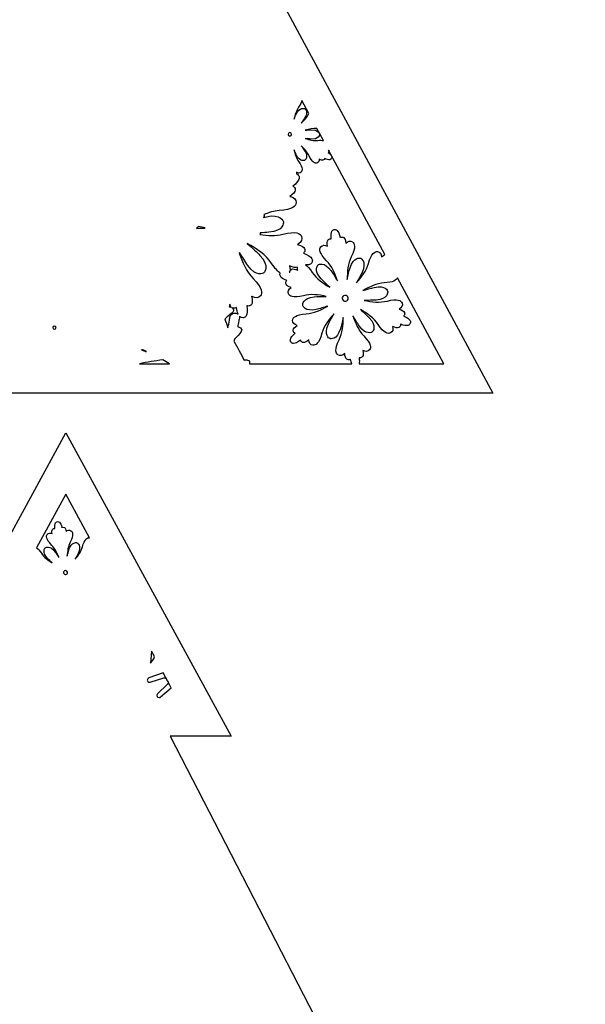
# Model space of a CAD drawing. Header units: millimetres. Extents: x -91 to 82, y -170 to 150.
# Tile 79 of 80: x 2 to 27, y 61 to 105. Entities that reach past the tile are written whole.
import ezdxf

# ---------------------------------------------------------------- set-up
doc = ezdxf.new("R2010")
doc.units = ezdxf.units.MM
doc.header["$MEASUREMENT"] = 0
doc.layers.add('Layer 1', color=7, linetype='Continuous')

msp = doc.modelspace()

# ---------------------------------------------------------------- linework, layer by layer
at = {"layer": 'Layer 1', "color": 254}
for points, knots in [([(13.2441, 106.547), (13.2441, 106.547), (16.6377, 106.547), (16.6377, 106.547), (16.6377, 106.547), (16.6377, 106.547), (8.5222, 122.4883), (8.5222, 122.4883), (8.5222, 122.4883), (8.5222, 122.4883), (11.2892, 122.4883), (11.2892, 122.4883), (11.2892, 122.4883), (11.2892, 122.4883), (4.2438, 136.1519), (4.2438, 136.1519), (4.2438, 136.1519), (4.2438, 136.1519), (7.0096, 136.152), (7.0096, 136.152), (7.0096, 136.152), (7.0096, 136.152), (-0.4794, 149.9177), (-0.4794, 149.9177), (-0.4794, 149.9177), (-0.4794, 149.9177), (-7.9684, 136.1508), (-7.9684, 136.1508), (-7.9684, 136.1508), (-7.9684, 136.1508), (-5.2013, 136.1508), (-5.2013, 136.1508), (-5.2013, 136.1508), (-5.2013, 136.1508), (-12.2467, 122.4872), (-12.2467, 122.4872), (-12.2467, 122.4872), (-12.2467, 122.4872), (-9.4809, 122.4872), (-9.4809, 122.4872), (-9.4809, 122.4872), (-9.4809, 122.4872), (-17.5965, 106.547), (-17.5965, 106.547), (-17.5965, 106.547), (-17.5965, 106.547), (-14.5162, 106.547), (-14.5162, 106.547), (-14.5162, 106.547), (-14.5162, 106.547), (-24.0153, 88.3281), (-24.0153, 88.3281), (-24.0153, 88.3281), (-24.0153, 88.3281), (23.053, 88.3282), (23.053, 88.3282), (23.053, 88.3282), (23.053, 88.3294), (23.0542, 88.3305), (23.0542, 88.3317), (23.0542, 88.3317), (23.0542, 88.3317), (13.2441, 106.547), (13.2441, 106.547)], [0, 0, 0, 0, 0.0588235, 0.0588235, 0.0588235, 0.0588235, 0.1176471, 0.1176471, 0.1176471, 0.1176471, 0.1764706, 0.1764706, 0.1764706, 0.1764706, 0.2352941, 0.2352941, 0.2352941, 0.2352941, 0.2941176, 0.2941176, 0.2941176, 0.2941176, 0.3529412, 0.3529412, 0.3529412, 0.3529412, 0.4117647, 0.4117647, 0.4117647, 0.4117647, 0.4705882, 0.4705882, 0.4705882, 0.4705882, 0.5294118, 0.5294118, 0.5294118, 0.5294118, 0.5882353, 0.5882353, 0.5882353, 0.5882353, 0.6470588, 0.6470588, 0.6470588, 0.6470588, 0.7058824, 0.7058824, 0.7058824, 0.7058824, 0.7647059, 0.7647059, 0.7647059, 0.7647059, 0.8235294, 0.8235294, 0.8235294, 0.8235294, 0.8823529, 0.8823529, 0.8823529, 0.8823529, 1, 1, 1, 1]), ([(14.7133, 101.0119), (14.6347, 100.8476), (14.5033, 100.7009), (14.3601, 100.5754), (14.3601, 100.5754), (14.4141, 100.6446), (14.4645, 100.7115), (14.5044, 100.7714), (14.5044, 100.7714), (14.7168, 101.0847), (14.5408, 101.222), (14.529, 101.2302), (14.529, 101.2302), (14.529, 101.2302), (14.5173, 101.2361), (14.5173, 101.2361), (14.5173, 101.2361), (14.5079, 101.2396), (14.3014, 101.3241), (14.1359, 100.9826), (14.1359, 100.9826), (14.1042, 100.9181), (14.0714, 100.8394), (14.0385, 100.7585), (14.0385, 100.7585), (14.0772, 100.9509), (14.1394, 101.1446), (14.2485, 101.2983), (14.2485, 101.2983), (14.34, 101.4274), (14.3823, 101.5236), (14.3964, 101.5975), (14.3964, 101.5975), (14.3964, 101.5975), (14.7133, 101.0119), (14.7133, 101.0119)], [0, 0, 0, 0, 0.1, 0.1, 0.1, 0.1, 0.2, 0.2, 0.2, 0.2, 0.3, 0.3, 0.3, 0.3, 0.4, 0.4, 0.4, 0.4, 0.5, 0.5, 0.5, 0.5, 0.6, 0.6, 0.6, 0.6, 0.7, 0.7, 0.7, 0.7, 0.8, 0.8, 0.8, 0.8, 1, 1, 1, 1]), ([(13.7722, 100.0649), (13.7722, 100.1095), (13.8086, 100.1447), (13.852, 100.1447), (13.852, 100.1447), (13.8954, 100.1447), (13.9318, 100.1083), (13.9318, 100.0649), (13.9318, 100.0649), (13.9318, 100.0203), (13.8954, 99.9851), (13.852, 99.9851), (13.852, 99.9851), (13.8086, 99.9851), (13.7722, 100.0203), (13.7722, 100.0649)], [0, 0, 0, 0, 0.2, 0.2, 0.2, 0.2, 0.4, 0.4, 0.4, 0.4, 0.6, 0.6, 0.6, 0.6, 1, 1, 1, 1]), ([(15.3716, 99.7903), (15.3071, 99.7997), (15.2261, 99.8032), (15.1193, 99.7926), (15.1193, 99.7926), (14.9351, 99.775), (14.7344, 99.8184), (14.5514, 99.8794), (14.5514, 99.8794), (14.6371, 99.8677), (14.7204, 99.8583), (14.7908, 99.8524), (14.7908, 99.8524), (15.1698, 99.8266), (15.1992, 100.0472), (15.2003, 100.0601), (15.2003, 100.0601), (15.2003, 100.0601), (15.2003, 100.0683), (15.2003, 100.0683), (15.2003, 100.0683), (15.2003, 100.0683), (15.2003, 100.073), (15.2003, 100.073), (15.2003, 100.073), (15.1991, 100.0824), (15.1698, 100.3018), (14.7908, 100.2772), (14.7908, 100.2772), (14.7192, 100.2725), (14.6359, 100.2619), (14.5514, 100.2502), (14.5514, 100.2502), (14.7204, 100.3065), (14.9034, 100.3452), (15.0759, 100.3382), (15.0759, 100.3382), (15.0759, 100.3382), (15.3716, 99.7903), (15.3716, 99.7903)], [0, 0, 0, 0, 0.0909091, 0.0909091, 0.0909091, 0.0909091, 0.1818182, 0.1818182, 0.1818182, 0.1818182, 0.2727273, 0.2727273, 0.2727273, 0.2727273, 0.3636364, 0.3636364, 0.3636364, 0.3636364, 0.4545455, 0.4545455, 0.4545455, 0.4545455, 0.5454545, 0.5454545, 0.5454545, 0.5454545, 0.6363636, 0.6363636, 0.6363636, 0.6363636, 0.7272727, 0.7272727, 0.7272727, 0.7272727, 0.8181818, 0.8181818, 0.8181818, 0.8181818, 1, 1, 1, 1]), ([(15.4303, 98.9759), (15.4303, 98.9771), (15.4315, 98.9782), (15.4315, 98.9794), (15.4315, 98.9794), (15.5289, 98.9266), (15.6028, 98.9066), (15.6556, 98.9184), (15.6556, 98.9184), (15.6908, 98.9254), (15.7201, 98.9454), (15.7366, 98.9759), (15.7366, 98.9759), (15.7542, 99.0052), (15.7565, 99.0404), (15.746, 99.0745), (15.746, 99.0745), (15.746, 99.0745), (15.746, 99.0745), (15.746, 99.0745), (15.746, 99.0745), (15.7284, 99.1261), (15.6744, 99.1789), (15.5805, 99.2376), (15.5805, 99.2376), (15.5805, 99.2376), (15.584, 99.2411), (15.584, 99.2411), (15.584, 99.2411), (15.611, 99.2693), (15.6204, 99.3068), (15.6098, 99.3467), (15.6098, 99.3467), (15.6086, 99.3502), (15.6063, 99.3537), (15.6051, 99.3573), (15.6051, 99.3573), (15.6051, 99.3573), (18.1609, 94.613), (18.1609, 94.613), (18.1609, 94.613), (18.1175, 94.5931), (18.0694, 94.559), (18.0084, 94.5027), (18.0084, 94.5027), (18.0061, 94.64), (17.9321, 94.7409), (17.8265, 94.755), (17.8265, 94.755), (17.7103, 94.7703), (17.5437, 94.6869), (17.4111, 94.2117), (17.4111, 94.2117), (17.3196, 93.8855), (17.0966, 93.5827), (16.8654, 93.3281), (16.8654, 93.3281), (16.9604, 93.4924), (17.0543, 93.6661), (17.1212, 93.8069), (17.1212, 93.8069), (17.3477, 94.2904), (17.0778, 94.4406), (17.0625, 94.4488), (17.0625, 94.4488), (17.0625, 94.4488), (17.0472, 94.4547), (17.0472, 94.4547), (17.0472, 94.4547), (17.0343, 94.4582), (16.7351, 94.5298), (16.579, 94.0158), (16.579, 94.0158), (16.5344, 93.8668), (16.4886, 93.6743), (16.4487, 93.4877), (16.4487, 93.4877), (16.4464, 93.8315), (16.4827, 94.2059), (16.6341, 94.5098), (16.6341, 94.5098), (16.8535, 94.9522), (16.7855, 95.1247), (16.6893, 95.1916), (16.6893, 95.1916), (16.6013, 95.2526), (16.4793, 95.2256), (16.3854, 95.1259), (16.3854, 95.1259), (16.3725, 95.2702), (16.3443, 95.3465), (16.2904, 95.3852), (16.2904, 95.3852), (16.2482, 95.4157), (16.1977, 95.4216), (16.1508, 95.4028), (16.1508, 95.4028), (16.1414, 95.3993), (16.132, 95.3934), (16.1238, 95.3875), (16.1238, 95.3875), (16.0945, 95.5565), (16.0499, 95.6633), (15.9889, 95.7137), (15.9889, 95.7137), (15.9537, 95.743), (15.9079, 95.7548), (15.8645, 95.7489), (15.8645, 95.7489), (15.8211, 95.7419), (15.7812, 95.716), (15.7565, 95.6773), (15.7565, 95.6773), (15.7143, 95.6116), (15.706, 95.4954), (15.7295, 95.3264), (15.7295, 95.3264), (15.7189, 95.3299), (15.7096, 95.3311), (15.699, 95.3323), (15.699, 95.3323), (15.6497, 95.337), (15.604, 95.3147), (15.5723, 95.2725), (15.5723, 95.2725), (15.5336, 95.2197), (15.5289, 95.1387), (15.5617, 94.9967), (15.5617, 94.9967), (15.442, 95.0636), (15.3176, 95.0507), (15.2531, 94.965), (15.2531, 94.965), (15.1827, 94.8723), (15.1698, 94.6869), (15.516, 94.3337), (15.516, 94.3337), (15.7519, 94.092), (15.9021, 93.7481), (16.0077, 93.4196), (16.0077, 93.4196), (15.8939, 93.6156), (15.7988, 93.7681), (15.7202, 93.8808), (15.7202, 93.8808), (15.4128, 94.322), (15.1499, 94.1601), (15.1358, 94.1507), (15.1358, 94.1507), (15.1358, 94.1507), (15.1229, 94.1401), (15.1229, 94.1401), (15.1229, 94.1401), (15.1135, 94.1307), (14.9035, 93.9054), (15.2684, 93.5147), (15.2684, 93.5147), (15.3752, 93.4009), (15.5183, 93.2659), (15.6603, 93.138), (15.6603, 93.138), (15.3611, 93.3093), (15.0548, 93.5276), (14.867, 93.8092), (14.867, 93.8092), (14.7473, 93.9899), (14.644, 94.0967), (14.5584, 94.1554), (14.5584, 94.1554), (14.637, 94.1437), (14.6992, 94.146), (14.7462, 94.1636), (14.7462, 94.1636), (14.8002, 94.1835), (14.8389, 94.2211), (14.8577, 94.2716), (14.8577, 94.2716), (14.8776, 94.3221), (14.873, 94.376), (14.8471, 94.4265), (14.8471, 94.4265), (14.8471, 94.4265), (14.8471, 94.4265), (14.8471, 94.4265), (14.8471, 94.4265), (14.8013, 94.5133), (14.6734, 94.599), (14.4657, 94.6811), (14.4657, 94.6811), (14.481, 94.6928), (14.4939, 94.7069), (14.5044, 94.721), (14.5044, 94.721), (14.5373, 94.7691), (14.5431, 94.8301), (14.5185, 94.8876), (14.5185, 94.8876), (14.4856, 94.9639), (14.3906, 95.0202), (14.2017, 95.0754), (14.2017, 95.0754), (14.2099, 95.0801), (14.2181, 95.0836), (14.2252, 95.0883), (14.2252, 95.0883), (14.3695, 95.1751), (14.4341, 95.3148), (14.3836, 95.4345), (14.3836, 95.4345), (14.3273, 95.5683), (14.1348, 95.695), (13.534, 95.5401), (13.534, 95.5401), (13.209, 95.4568), (12.8417, 95.4732), (12.4978, 95.5272), (12.4978, 95.5272), (12.5025, 95.546), (12.5072, 95.5659), (12.5072, 95.587), (12.5072, 95.587), (12.5072, 95.594), (12.5084, 95.5987), (12.5084, 95.6058), (12.5084, 95.6058), (12.6492, 95.6093), (12.7853, 95.6152), (12.9015, 95.6246), (12.9015, 95.6246), (13.5704, 95.6821), (13.561, 96.0635), (13.5598, 96.0869), (13.5598, 96.0869), (13.5598, 96.0869), (13.5563, 96.1033), (13.5563, 96.1033), (13.5563, 96.1033), (13.5516, 96.1186), (13.4448, 96.4835), (12.7889, 96.3321), (12.7889, 96.3321), (12.749, 96.3227), (12.7044, 96.311), (12.661, 96.2992), (12.661, 96.2992), (12.661, 96.3027), (12.6622, 96.3051), (12.6633, 96.3086), (12.6633, 96.3086), (12.6739, 96.3156), (12.6844, 96.3227), (12.6938, 96.3297), (12.6938, 96.3297), (12.6856, 96.3649), (12.6809, 96.4013), (12.6774, 96.4377), (12.6774, 96.4377), (12.9015, 96.5281), (13.1362, 96.5938), (13.365, 96.6079), (13.365, 96.6079), (13.9834, 96.6466), (14.1277, 96.8262), (14.1406, 96.9705), (14.1406, 96.9705), (14.1512, 97.0996), (14.0479, 97.2134), (13.8824, 97.251), (13.8824, 97.251), (13.8742, 97.2533), (13.8648, 97.2545), (13.8554, 97.2557), (13.8554, 97.2557), (14.0185, 97.3672), (14.0913, 97.4505), (14.0983, 97.5326), (14.0983, 97.5326), (14.1042, 97.5948), (14.0807, 97.6511), (14.0338, 97.6863), (14.0338, 97.6863), (14.0197, 97.6969), (14.0033, 97.7062), (13.9845, 97.7121), (13.9845, 97.7121), (14.157, 97.8541), (14.252, 97.9761), (14.2685, 98.0723), (14.2685, 98.0723), (14.2779, 98.1286), (14.265, 98.1803), (14.2309, 98.2225), (14.2309, 98.2225), (14.2086, 98.2495), (14.1816, 98.2683), (14.1499, 98.2788), (14.1499, 98.2788), (14.1522, 98.2999), (14.1534, 98.3222), (14.1522, 98.3492), (14.1522, 98.3492), (14.2261, 98.3023), (14.3071, 98.3034), (14.3587, 98.3539), (14.3587, 98.3539), (14.4209, 98.4126), (14.4514, 98.5428), (14.2507, 98.8268), (14.2507, 98.8268), (14.1416, 98.9805), (14.0794, 99.1741), (14.0407, 99.3654), (14.0407, 99.3654), (14.0736, 99.2844), (14.1076, 99.207), (14.1381, 99.1413), (14.1381, 99.1413), (14.3059, 98.7963), (14.5113, 98.8855), (14.523, 98.8902), (14.523, 98.8902), (14.523, 98.8902), (14.5336, 98.8961), (14.5336, 98.8961), (14.5336, 98.8961), (14.5418, 98.902), (14.719, 99.0369), (14.5054, 99.3526), (14.5054, 99.3526), (14.4678, 99.4078), (14.4197, 99.4735), (14.3599, 99.5497), (14.3599, 99.5497), (14.5078, 99.4194), (14.6439, 99.2681), (14.7213, 99.0979), (14.7213, 99.0979), (14.8656, 98.7822), (14.9947, 98.7435), (15.0757, 98.7682), (15.0757, 98.7682), (15.1449, 98.7881), (15.186, 98.8586), (15.1837, 98.9454), (15.1837, 98.9454), (15.2576, 98.8985), (15.3081, 98.8856), (15.3515, 98.8973), (15.3515, 98.8973), (15.3904, 98.9114), (15.4197, 98.9396), (15.4303, 98.9759)], [0, 0, 0, 0, 0.011236, 0.011236, 0.011236, 0.011236, 0.0224719, 0.0224719, 0.0224719, 0.0224719, 0.0337079, 0.0337079, 0.0337079, 0.0337079, 0.0449438, 0.0449438, 0.0449438, 0.0449438, 0.0561798, 0.0561798, 0.0561798, 0.0561798, 0.0674157, 0.0674157, 0.0674157, 0.0674157, 0.0786517, 0.0786517, 0.0786517, 0.0786517, 0.0898876, 0.0898876, 0.0898876, 0.0898876, 0.1011236, 0.1011236, 0.1011236, 0.1011236, 0.1123596, 0.1123596, 0.1123596, 0.1123596, 0.1235955, 0.1235955, 0.1235955, 0.1235955, 0.1348315, 0.1348315, 0.1348315, 0.1348315, 0.1460674, 0.1460674, 0.1460674, 0.1460674, 0.1573034, 0.1573034, 0.1573034, 0.1573034, 0.1685393, 0.1685393, 0.1685393, 0.1685393, 0.1797753, 0.1797753, 0.1797753, 0.1797753, 0.1910112, 0.1910112, 0.1910112, 0.1910112, 0.2022472, 0.2022472, 0.2022472, 0.2022472, 0.2134831, 0.2134831, 0.2134831, 0.2134831, 0.2247191, 0.2247191, 0.2247191, 0.2247191, 0.2359551, 0.2359551, 0.2359551, 0.2359551, 0.247191, 0.247191, 0.247191, 0.247191, 0.258427, 0.258427, 0.258427, 0.258427, 0.2696629, 0.2696629, 0.2696629, 0.2696629, 0.2808989, 0.2808989, 0.2808989, 0.2808989, 0.2921348, 0.2921348, 0.2921348, 0.2921348, 0.3033708, 0.3033708, 0.3033708, 0.3033708, 0.3146067, 0.3146067, 0.3146067, 0.3146067, 0.3258427, 0.3258427, 0.3258427, 0.3258427, 0.3370787, 0.3370787, 0.3370787, 0.3370787, 0.3483146, 0.3483146, 0.3483146, 0.3483146, 0.3595506, 0.3595506, 0.3595506, 0.3595506, 0.3707865, 0.3707865, 0.3707865, 0.3707865, 0.3820225, 0.3820225, 0.3820225, 0.3820225, 0.3932584, 0.3932584, 0.3932584, 0.3932584, 0.4044944, 0.4044944, 0.4044944, 0.4044944, 0.4157303, 0.4157303, 0.4157303, 0.4157303, 0.4269663, 0.4269663, 0.4269663, 0.4269663, 0.4382022, 0.4382022, 0.4382022, 0.4382022, 0.4494382, 0.4494382, 0.4494382, 0.4494382, 0.4606742, 0.4606742, 0.4606742, 0.4606742, 0.4719101, 0.4719101, 0.4719101, 0.4719101, 0.4831461, 0.4831461, 0.4831461, 0.4831461, 0.494382, 0.494382, 0.494382, 0.494382, 0.505618, 0.505618, 0.505618, 0.505618, 0.5168539, 0.5168539, 0.5168539, 0.5168539, 0.5280899, 0.5280899, 0.5280899, 0.5280899, 0.5393258, 0.5393258, 0.5393258, 0.5393258, 0.5505618, 0.5505618, 0.5505618, 0.5505618, 0.5617978, 0.5617978, 0.5617978, 0.5617978, 0.5730337, 0.5730337, 0.5730337, 0.5730337, 0.5842697, 0.5842697, 0.5842697, 0.5842697, 0.5955056, 0.5955056, 0.5955056, 0.5955056, 0.6067416, 0.6067416, 0.6067416, 0.6067416, 0.6179775, 0.6179775, 0.6179775, 0.6179775, 0.6292135, 0.6292135, 0.6292135, 0.6292135, 0.6404494, 0.6404494, 0.6404494, 0.6404494, 0.6516854, 0.6516854, 0.6516854, 0.6516854, 0.6629213, 0.6629213, 0.6629213, 0.6629213, 0.6741573, 0.6741573, 0.6741573, 0.6741573, 0.6853933, 0.6853933, 0.6853933, 0.6853933, 0.6966292, 0.6966292, 0.6966292, 0.6966292, 0.7078652, 0.7078652, 0.7078652, 0.7078652, 0.7191011, 0.7191011, 0.7191011, 0.7191011, 0.7303371, 0.7303371, 0.7303371, 0.7303371, 0.741573, 0.741573, 0.741573, 0.741573, 0.752809, 0.752809, 0.752809, 0.752809, 0.7640449, 0.7640449, 0.7640449, 0.7640449, 0.7752809, 0.7752809, 0.7752809, 0.7752809, 0.7865169, 0.7865169, 0.7865169, 0.7865169, 0.7977528, 0.7977528, 0.7977528, 0.7977528, 0.8089888, 0.8089888, 0.8089888, 0.8089888, 0.8202247, 0.8202247, 0.8202247, 0.8202247, 0.8314607, 0.8314607, 0.8314607, 0.8314607, 0.8426966, 0.8426966, 0.8426966, 0.8426966, 0.8539326, 0.8539326, 0.8539326, 0.8539326, 0.8651685, 0.8651685, 0.8651685, 0.8651685, 0.8764045, 0.8764045, 0.8764045, 0.8764045, 0.8876404, 0.8876404, 0.8876404, 0.8876404, 0.8988764, 0.8988764, 0.8988764, 0.8988764, 0.9101124, 0.9101124, 0.9101124, 0.9101124, 0.9213483, 0.9213483, 0.9213483, 0.9213483, 0.9325843, 0.9325843, 0.9325843, 0.9325843, 0.9438202, 0.9438202, 0.9438202, 0.9438202, 0.9550562, 0.9550562, 0.9550562, 0.9550562, 0.9662921, 0.9662921, 0.9662921, 0.9662921, 0.9775281, 0.9775281, 0.9775281, 0.9775281, 1, 1, 1, 1]), ([(10.0101, 95.8358), (10.0019, 95.8276), (9.9948, 95.8182), (9.989, 95.81), (9.989, 95.81), (9.8634, 95.81), (9.7391, 95.8077), (9.6194, 95.803), (9.6194, 95.803), (9.6487, 95.8335), (9.6757, 95.8628), (9.7039, 95.8922), (9.7039, 95.8922), (9.8083, 95.8757), (9.9104, 95.8569), (10.0101, 95.8358)], [0, 0, 0, 0, 0.2, 0.2, 0.2, 0.2, 0.4, 0.4, 0.4, 0.4, 0.6, 0.6, 0.6, 0.6, 1, 1, 1, 1]), ([(12.0273, 89.6589), (12.0285, 89.6683), (12.0285, 89.6777), (12.0296, 89.6871), (12.0296, 89.6871), (12.0378, 89.7516), (12.0143, 89.8044), (11.9369, 89.8326), (11.9369, 89.8326), (11.8888, 89.8502), (11.836, 89.842), (11.7855, 89.8279), (11.7855, 89.8279), (11.6318, 90.1153), (11.4687, 90.3993), (11.3149, 90.6879), (11.3149, 90.6879), (11.3255, 90.7149), (11.329, 90.7384), (11.3419, 90.7677), (11.3419, 90.7677), (11.3442, 90.7724), (11.336, 90.7747), (11.3489, 90.7853), (11.3489, 90.7853), (11.4639, 90.8874), (11.5683, 90.9965), (11.6481, 91.1244), (11.6481, 91.1244), (11.6845, 91.1819), (11.6751, 91.2476), (11.6141, 91.2922), (11.6141, 91.2922), (11.5801, 91.3168), (11.5343, 91.3286), (11.4874, 91.3333), (11.4874, 91.3333), (11.5027, 91.4201), (11.5226, 91.5058), (11.5355, 91.5938), (11.5355, 91.5938), (11.5461, 91.6619), (11.566, 91.7264), (11.5719, 91.7956), (11.5719, 91.7956), (11.5731, 91.805), (11.5696, 91.812), (11.5696, 91.8214), (11.5696, 91.8214), (11.5778, 91.812), (11.5872, 91.8026), (11.5966, 91.7944), (11.5966, 91.7944), (11.633, 91.7651), (11.674, 91.7498), (11.7163, 91.7498), (11.7163, 91.7498), (11.7257, 91.7498), (11.7362, 91.751), (11.7456, 91.7521), (11.7456, 91.7521), (11.7996, 91.7603), (11.8442, 91.7908), (11.8747, 91.8389), (11.8747, 91.8389), (11.9275, 91.9222), (11.9381, 92.0759), (11.9052, 92.2965), (11.9052, 92.2965), (11.9228, 92.2895), (11.9416, 92.2848), (11.9592, 92.2836), (11.9592, 92.2836), (12.0179, 92.2789), (12.073, 92.3047), (12.1106, 92.3552), (12.1106, 92.3552), (12.1611, 92.4221), (12.1634, 92.53), (12.1153, 92.7225), (12.1153, 92.7225), (12.1223, 92.7178), (12.1294, 92.7131), (12.1376, 92.7096), (12.1376, 92.7096), (12.2855, 92.6275), (12.438, 92.6415), (12.5166, 92.7448), (12.5166, 92.7448), (12.6046, 92.8598), (12.6175, 93.0898), (12.1833, 93.5334), (12.1833, 93.5334), (11.8829, 93.8397), (11.694, 94.2727), (11.5602, 94.6857), (11.5602, 94.6857), (11.5649, 94.6939), (11.5696, 94.7021), (11.5743, 94.7115), (11.5743, 94.7115), (11.6952, 94.5026), (11.8254, 94.2879), (11.9392, 94.1236), (11.9392, 94.1236), (12.3264, 93.5674), (12.6503, 93.7716), (12.6667, 93.7833), (12.6667, 93.7833), (12.6667, 93.7833), (12.682, 93.7962), (12.682, 93.7962), (12.682, 93.7962), (12.6937, 93.8079), (12.9566, 94.0849), (12.4966, 94.5754), (12.4966, 94.5754), (12.364, 94.7162), (12.1716, 94.8993), (11.9228, 95.1222), (11.9228, 95.1222), (12.3323, 94.8969), (12.7665, 94.6035), (13.0235, 94.214), (13.0235, 94.214), (13.1784, 93.9817), (13.3086, 93.8467), (13.419, 93.774), (13.419, 93.774), (13.4167, 93.7693), (13.412, 93.7658), (13.4108, 93.7611), (13.4108, 93.7611), (13.3944, 93.7189), (13.3979, 93.6731), (13.4202, 93.632), (13.4202, 93.632), (13.4554, 93.5639), (13.5528, 93.4971), (13.71, 93.4337), (13.71, 93.4337), (13.7018, 93.4267), (13.6959, 93.4184), (13.6901, 93.4102), (13.6901, 93.4102), (13.6619, 93.3691), (13.6572, 93.3187), (13.6784, 93.2706), (13.6784, 93.2706), (13.7042, 93.2096), (13.7723, 93.165), (13.9119, 93.1227), (13.9119, 93.1227), (13.7946, 93.0511), (13.7429, 92.9373), (13.784, 92.8399), (13.784, 92.8399), (13.8298, 92.7319), (13.9847, 92.6287), (14.4623, 92.7519), (14.4623, 92.7519), (14.7909, 92.8364), (15.1628, 92.7941), (15.4996, 92.7214), (15.4996, 92.7214), (15.3095, 92.7214), (15.1124, 92.7167), (14.9575, 92.7038), (14.9575, 92.7038), (14.4236, 92.6569), (14.4306, 92.3494), (14.4318, 92.3306), (14.4318, 92.3306), (14.4318, 92.3306), (14.4353, 92.3153), (14.4353, 92.3153), (14.4353, 92.3153), (14.4388, 92.3024), (14.528, 92.0079), (15.049, 92.1287), (15.049, 92.1287), (15.2004, 92.1639), (15.3893, 92.2214), (15.5712, 92.2789), (15.5712, 92.2789), (15.2731, 92.1052), (14.9305, 91.9492), (14.5937, 91.928), (14.5937, 91.928), (14.1009, 91.8975), (13.9859, 91.7508), (13.9753, 91.6346), (13.9753, 91.6346), (13.9671, 91.5278), (14.0504, 91.4363), (14.1842, 91.4046), (14.1842, 91.4046), (14.1842, 91.4046), (14.1842, 91.4046), (14.1842, 91.4046), (14.1842, 91.4046), (14.0645, 91.3213), (14.0129, 91.2579), (14.007, 91.1922), (14.007, 91.1922), (14.0023, 91.1406), (14.0223, 91.0936), (14.061, 91.0631), (14.061, 91.0631), (14.0692, 91.0572), (14.0774, 91.0514), (14.088, 91.0467), (14.088, 91.0467), (13.9577, 90.9376), (13.8862, 90.8437), (13.8733, 90.7674), (13.8733, 90.7674), (13.8651, 90.7216), (13.8768, 90.677), (13.905, 90.6418), (13.905, 90.6418), (13.9332, 90.6066), (13.9742, 90.5866), (14.0212, 90.5843), (14.0212, 90.5843), (14.0998, 90.582), (14.2043, 90.6301), (14.3392, 90.7357), (14.3392, 90.7357), (14.3415, 90.7251), (14.3451, 90.7158), (14.3486, 90.7075), (14.3486, 90.7075), (14.3697, 90.6629), (14.412, 90.6336), (14.4648, 90.6265), (14.4648, 90.6265), (14.5293, 90.6195), (14.6033, 90.6582), (14.7089, 90.7568), (14.7089, 90.7568), (14.7112, 90.6195), (14.7852, 90.5174), (14.8908, 90.5045), (14.8908, 90.5045), (15.0058, 90.4904), (15.1736, 90.5714), (15.3062, 91.0478), (15.3062, 91.0478), (15.3966, 91.374), (15.6207, 91.6768), (15.8519, 91.9314), (15.8519, 91.9314), (15.758, 91.7671), (15.663, 91.5934), (15.5961, 91.4526), (15.5961, 91.4526), (15.3685, 90.9656), (15.6395, 90.8189), (15.6559, 90.8107), (15.6559, 90.8107), (15.6559, 90.8107), (15.6712, 90.8048), (15.6712, 90.8048), (15.6712, 90.8048), (15.6841, 90.8013), (15.9845, 90.7297), (16.1394, 91.2425), (16.1394, 91.2425), (16.1793, 91.3716), (16.2227, 91.5488), (16.2697, 91.7694), (16.2697, 91.7694), (16.2709, 91.4244), (16.2345, 91.0501), (16.0855, 90.7485), (16.0855, 90.7485), (15.8649, 90.3061), (15.9341, 90.1336), (16.0303, 90.0667), (16.0303, 90.0667), (16.1183, 90.0057), (16.2403, 90.0327), (16.3342, 90.1336), (16.3342, 90.1336), (16.3471, 89.9894), (16.3753, 89.9131), (16.4292, 89.8744), (16.4292, 89.8744), (16.4726, 89.8439), (16.5231, 89.838), (16.5677, 89.8568), (16.5677, 89.8568), (16.5771, 89.8603), (16.5865, 89.8662), (16.5947, 89.8721), (16.5947, 89.8721), (16.61, 89.7829), (16.6299, 89.7125), (16.6534, 89.6574), (16.6534, 89.6574), (16.6534, 89.6574), (12.0273, 89.6577), (12.0273, 89.6577), (12.0273, 89.6577), (12.0273, 89.6577), (12.0273, 89.6589), (12.0273, 89.6589)], [0, 0, 0, 0, 0.0128205, 0.0128205, 0.0128205, 0.0128205, 0.025641, 0.025641, 0.025641, 0.025641, 0.0384615, 0.0384615, 0.0384615, 0.0384615, 0.0512821, 0.0512821, 0.0512821, 0.0512821, 0.0641026, 0.0641026, 0.0641026, 0.0641026, 0.0769231, 0.0769231, 0.0769231, 0.0769231, 0.0897436, 0.0897436, 0.0897436, 0.0897436, 0.1025641, 0.1025641, 0.1025641, 0.1025641, 0.1153846, 0.1153846, 0.1153846, 0.1153846, 0.1282051, 0.1282051, 0.1282051, 0.1282051, 0.1410256, 0.1410256, 0.1410256, 0.1410256, 0.1538462, 0.1538462, 0.1538462, 0.1538462, 0.1666667, 0.1666667, 0.1666667, 0.1666667, 0.1794872, 0.1794872, 0.1794872, 0.1794872, 0.1923077, 0.1923077, 0.1923077, 0.1923077, 0.2051282, 0.2051282, 0.2051282, 0.2051282, 0.2179487, 0.2179487, 0.2179487, 0.2179487, 0.2307692, 0.2307692, 0.2307692, 0.2307692, 0.2435897, 0.2435897, 0.2435897, 0.2435897, 0.2564103, 0.2564103, 0.2564103, 0.2564103, 0.2692308, 0.2692308, 0.2692308, 0.2692308, 0.2820513, 0.2820513, 0.2820513, 0.2820513, 0.2948718, 0.2948718, 0.2948718, 0.2948718, 0.3076923, 0.3076923, 0.3076923, 0.3076923, 0.3205128, 0.3205128, 0.3205128, 0.3205128, 0.3333333, 0.3333333, 0.3333333, 0.3333333, 0.3461538, 0.3461538, 0.3461538, 0.3461538, 0.3589744, 0.3589744, 0.3589744, 0.3589744, 0.3717949, 0.3717949, 0.3717949, 0.3717949, 0.3846154, 0.3846154, 0.3846154, 0.3846154, 0.3974359, 0.3974359, 0.3974359, 0.3974359, 0.4102564, 0.4102564, 0.4102564, 0.4102564, 0.4230769, 0.4230769, 0.4230769, 0.4230769, 0.4358974, 0.4358974, 0.4358974, 0.4358974, 0.4487179, 0.4487179, 0.4487179, 0.4487179, 0.4615385, 0.4615385, 0.4615385, 0.4615385, 0.474359, 0.474359, 0.474359, 0.474359, 0.4871795, 0.4871795, 0.4871795, 0.4871795, 0.5, 0.5, 0.5, 0.5, 0.5128205, 0.5128205, 0.5128205, 0.5128205, 0.525641, 0.525641, 0.525641, 0.525641, 0.5384615, 0.5384615, 0.5384615, 0.5384615, 0.5512821, 0.5512821, 0.5512821, 0.5512821, 0.5641026, 0.5641026, 0.5641026, 0.5641026, 0.5769231, 0.5769231, 0.5769231, 0.5769231, 0.5897436, 0.5897436, 0.5897436, 0.5897436, 0.6025641, 0.6025641, 0.6025641, 0.6025641, 0.6153846, 0.6153846, 0.6153846, 0.6153846, 0.6282051, 0.6282051, 0.6282051, 0.6282051, 0.6410256, 0.6410256, 0.6410256, 0.6410256, 0.6538462, 0.6538462, 0.6538462, 0.6538462, 0.6666667, 0.6666667, 0.6666667, 0.6666667, 0.6794872, 0.6794872, 0.6794872, 0.6794872, 0.6923077, 0.6923077, 0.6923077, 0.6923077, 0.7051282, 0.7051282, 0.7051282, 0.7051282, 0.7179487, 0.7179487, 0.7179487, 0.7179487, 0.7307692, 0.7307692, 0.7307692, 0.7307692, 0.7435897, 0.7435897, 0.7435897, 0.7435897, 0.7564103, 0.7564103, 0.7564103, 0.7564103, 0.7692308, 0.7692308, 0.7692308, 0.7692308, 0.7820513, 0.7820513, 0.7820513, 0.7820513, 0.7948718, 0.7948718, 0.7948718, 0.7948718, 0.8076923, 0.8076923, 0.8076923, 0.8076923, 0.8205128, 0.8205128, 0.8205128, 0.8205128, 0.8333333, 0.8333333, 0.8333333, 0.8333333, 0.8461538, 0.8461538, 0.8461538, 0.8461538, 0.8589744, 0.8589744, 0.8589744, 0.8589744, 0.8717949, 0.8717949, 0.8717949, 0.8717949, 0.8846154, 0.8846154, 0.8846154, 0.8846154, 0.8974359, 0.8974359, 0.8974359, 0.8974359, 0.9102564, 0.9102564, 0.9102564, 0.9102564, 0.9230769, 0.9230769, 0.9230769, 0.9230769, 0.9358974, 0.9358974, 0.9358974, 0.9358974, 0.9487179, 0.9487179, 0.9487179, 0.9487179, 0.9615385, 0.9615385, 0.9615385, 0.9615385, 0.974359, 0.974359, 0.974359, 0.974359, 1, 1, 1, 1]), ([(13.8391, 94.0874), (13.8368, 94.0956), (13.8344, 94.1038), (13.8309, 94.112), (13.8309, 94.112), (14.0093, 94.0252), (14.116, 94.0052), (14.1923, 94.0404), (14.1923, 94.0404), (14.1946, 94.0416), (14.1958, 94.0427), (14.197, 94.0439), (14.197, 94.0439), (14.19, 94.0005), (14.1935, 93.9524), (14.2087, 93.9019), (14.2087, 93.9019), (14.0773, 93.9629), (13.9963, 93.977), (13.9365, 93.9488), (13.9365, 93.9488), (13.8884, 93.9265), (13.8579, 93.8866), (13.852, 93.8373), (13.852, 93.8373), (13.8508, 93.8279), (13.8508, 93.8174), (13.852, 93.8068), (13.852, 93.8068), (13.8414, 93.8103), (13.8321, 93.8127), (13.8215, 93.8162), (13.8215, 93.8162), (13.8625, 93.8867), (13.8707, 93.9829), (13.8391, 94.0874)], [0, 0, 0, 0, 0.1, 0.1, 0.1, 0.1, 0.2, 0.2, 0.2, 0.2, 0.3, 0.3, 0.3, 0.3, 0.4, 0.4, 0.4, 0.4, 0.5, 0.5, 0.5, 0.5, 0.6, 0.6, 0.6, 0.6, 0.7, 0.7, 0.7, 0.7, 0.8, 0.8, 0.8, 0.8, 1, 1, 1, 1]), ([(16.9874, 89.6589), (17.0027, 89.727), (17.0038, 89.8185), (16.9874, 89.9358), (16.9874, 89.9358), (16.998, 89.9323), (17.0073, 89.9311), (17.0179, 89.9299), (17.0179, 89.9299), (17.0672, 89.9252), (17.1129, 89.9475), (17.1446, 89.9897), (17.1446, 89.9897), (17.1833, 90.0424), (17.188, 90.1234), (17.1552, 90.2654), (17.1552, 90.2654), (17.2761, 90.1985), (17.3993, 90.2114), (17.4638, 90.2959), (17.4638, 90.2959), (17.5354, 90.3886), (17.5471, 90.574), (17.2009, 90.9272), (17.2009, 90.9272), (16.9639, 91.1689), (16.8137, 91.5139), (16.7092, 91.8413), (16.7092, 91.8413), (16.8042, 91.6782), (16.9063, 91.5092), (16.9967, 91.3801), (16.9967, 91.3801), (17.3053, 90.9365), (17.567, 91.1008), (17.5811, 91.1102), (17.5811, 91.1102), (17.5811, 91.1102), (17.594, 91.1208), (17.594, 91.1208), (17.594, 91.1208), (17.6034, 91.1302), (17.8158, 91.3531), (17.4485, 91.7462), (17.4485, 91.7462), (17.3558, 91.8459), (17.2232, 91.9715), (17.0566, 92.1229), (17.0566, 92.1229), (17.3558, 91.9516), (17.6621, 91.7333), (17.8499, 91.4505), (17.8499, 91.4505), (18.1233, 91.0386), (18.3075, 91.0116), (18.4132, 91.0621), (18.4132, 91.0621), (18.5094, 91.1079), (18.5481, 91.2264), (18.5082, 91.3578), (18.5082, 91.3578), (18.6396, 91.2956), (18.7206, 91.2827), (18.7816, 91.3109), (18.7816, 91.3109), (18.8285, 91.3332), (18.8602, 91.3731), (18.8661, 91.4224), (18.8661, 91.4224), (18.8673, 91.4318), (18.8673, 91.4423), (18.8661, 91.4529), (18.8661, 91.4529), (19.028, 91.3942), (19.1419, 91.379), (19.2158, 91.4071), (19.2158, 91.4071), (19.2604, 91.4235), (19.2932, 91.4552), (19.3085, 91.4975), (19.3085, 91.4975), (19.3249, 91.5397), (19.3214, 91.5843), (19.2991, 91.6266), (19.2991, 91.6266), (19.2991, 91.6266), (19.2991, 91.6266), (19.2991, 91.6266), (19.2991, 91.6266), (19.2639, 91.6947), (19.1653, 91.7615), (19.0081, 91.8261), (19.0081, 91.8261), (19.0163, 91.8331), (19.0234, 91.8414), (19.0292, 91.8496), (19.0292, 91.8496), (19.0574, 91.8907), (19.0609, 91.9411), (19.0409, 91.9892), (19.0409, 91.9892), (19.0151, 92.049), (18.9459, 92.0936), (18.8074, 92.1359), (18.8074, 92.1359), (18.9247, 92.2063), (18.9764, 92.3201), (18.9353, 92.4187), (18.9353, 92.4187), (18.8895, 92.5267), (18.7358, 92.6299), (18.257, 92.5067), (18.257, 92.5067), (17.9308, 92.4234), (17.5494, 92.468), (17.222, 92.5372), (17.222, 92.5372), (17.4121, 92.5372), (17.6081, 92.5419), (17.7618, 92.5548), (17.7618, 92.5548), (18.2957, 92.6006), (18.2887, 92.9092), (18.2875, 92.928), (18.2875, 92.928), (18.2875, 92.928), (18.284, 92.9433), (18.284, 92.9433), (18.284, 92.9433), (18.2805, 92.9562), (18.1936, 93.2507), (17.6703, 93.1299), (17.6703, 93.1299), (17.5166, 93.0935), (17.3241, 93.036), (17.1505, 92.9797), (17.1505, 92.9797), (17.4403, 93.1475), (17.7889, 93.3083), (18.1256, 93.3294), (18.1256, 93.3294), (18.534, 93.3552), (18.683, 93.4597), (18.7276, 93.5606), (18.7276, 93.5606), (18.7276, 93.5606), (20.8304, 89.6555), (20.8304, 89.6555), (20.8304, 89.6555), (20.8304, 89.6555), (16.9874, 89.6553), (16.9874, 89.6553), (16.9874, 89.6553), (16.9874, 89.6553), (16.9874, 89.6589), (16.9874, 89.6589)], [0, 0, 0, 0, 0.025, 0.025, 0.025, 0.025, 0.05, 0.05, 0.05, 0.05, 0.075, 0.075, 0.075, 0.075, 0.1, 0.1, 0.1, 0.1, 0.125, 0.125, 0.125, 0.125, 0.15, 0.15, 0.15, 0.15, 0.175, 0.175, 0.175, 0.175, 0.2, 0.2, 0.2, 0.2, 0.225, 0.225, 0.225, 0.225, 0.25, 0.25, 0.25, 0.25, 0.275, 0.275, 0.275, 0.275, 0.3, 0.3, 0.3, 0.3, 0.325, 0.325, 0.325, 0.325, 0.35, 0.35, 0.35, 0.35, 0.375, 0.375, 0.375, 0.375, 0.4, 0.4, 0.4, 0.4, 0.425, 0.425, 0.425, 0.425, 0.45, 0.45, 0.45, 0.45, 0.475, 0.475, 0.475, 0.475, 0.5, 0.5, 0.5, 0.5, 0.525, 0.525, 0.525, 0.525, 0.55, 0.55, 0.55, 0.55, 0.575, 0.575, 0.575, 0.575, 0.6, 0.6, 0.6, 0.6, 0.625, 0.625, 0.625, 0.625, 0.65, 0.65, 0.65, 0.65, 0.675, 0.675, 0.675, 0.675, 0.7, 0.7, 0.7, 0.7, 0.725, 0.725, 0.725, 0.725, 0.75, 0.75, 0.75, 0.75, 0.775, 0.775, 0.775, 0.775, 0.8, 0.8, 0.8, 0.8, 0.825, 0.825, 0.825, 0.825, 0.85, 0.85, 0.85, 0.85, 0.875, 0.875, 0.875, 0.875, 0.9, 0.9, 0.9, 0.9, 0.925, 0.925, 0.925, 0.925, 0.95, 0.95, 0.95, 0.95, 1, 1, 1, 1]), ([(16.4922, 92.6522), (16.4981, 92.617), (16.4887, 92.5806), (16.4676, 92.5513), (16.4676, 92.5513), (16.4465, 92.522), (16.4148, 92.5032), (16.3796, 92.4973), (16.3796, 92.4973), (16.3057, 92.4856), (16.2364, 92.536), (16.2247, 92.61), (16.2247, 92.61), (16.2188, 92.6452), (16.2282, 92.6816), (16.2493, 92.7109), (16.2493, 92.7109), (16.2704, 92.7402), (16.3021, 92.759), (16.3373, 92.7649), (16.3373, 92.7649), (16.3443, 92.7661), (16.3514, 92.7661), (16.3584, 92.7661), (16.3584, 92.7661), (16.4242, 92.766), (16.4817, 92.7191), (16.4922, 92.6522)], [0, 0, 0, 0, 0.125, 0.125, 0.125, 0.125, 0.25, 0.25, 0.25, 0.25, 0.375, 0.375, 0.375, 0.375, 0.5, 0.5, 0.5, 0.5, 0.625, 0.625, 0.625, 0.625, 0.75, 0.75, 0.75, 0.75, 1, 1, 1, 1]), ([(11.1472, 91.8179), (11.1308, 91.7557), (11.1249, 91.697), (11.112, 91.6372), (11.112, 91.6372), (11.0885, 91.5234), (11.0698, 91.4107), (11.0451, 91.2981), (11.0451, 91.2981), (10.9958, 91.4295), (10.9501, 91.5621), (10.909, 91.6959), (10.909, 91.6959), (10.9219, 91.7076), (10.936, 91.7205), (10.9489, 91.7323), (10.9489, 91.7323), (11.0357, 91.8144), (11.1237, 91.8931), (11.2235, 91.9658), (11.2235, 91.9658), (11.281, 92.0069), (11.3045, 92.0538), (11.2998, 92.1125), (11.2998, 92.1125), (11.2998, 92.1137), (11.2998, 92.1137), (11.2998, 92.1148), (11.2998, 92.1148), (11.2892, 92.1488), (11.2693, 92.1758), (11.2411, 92.1969), (11.2411, 92.1969), (11.2857, 92.1746), (11.335, 92.1723), (11.3796, 92.191), (11.3796, 92.191), (11.396, 92.198), (11.4113, 92.2074), (11.4265, 92.2203), (11.4265, 92.2203), (11.4476, 92.0959), (11.4758, 91.9962), (11.5086, 91.9211), (11.5086, 91.9211), (11.4804, 91.9399), (11.4464, 91.954), (11.3995, 91.9575), (11.3995, 91.9575), (11.2809, 91.9669), (11.173, 91.9141), (11.1472, 91.8179)], [0, 0, 0, 0, 0.0714286, 0.0714286, 0.0714286, 0.0714286, 0.1428571, 0.1428571, 0.1428571, 0.1428571, 0.2142857, 0.2142857, 0.2142857, 0.2142857, 0.2857143, 0.2857143, 0.2857143, 0.2857143, 0.3571429, 0.3571429, 0.3571429, 0.3571429, 0.4285714, 0.4285714, 0.4285714, 0.4285714, 0.5, 0.5, 0.5, 0.5, 0.5714286, 0.5714286, 0.5714286, 0.5714286, 0.6428571, 0.6428571, 0.6428571, 0.6428571, 0.7142857, 0.7142857, 0.7142857, 0.7142857, 0.7857143, 0.7857143, 0.7857143, 0.7857143, 0.8571429, 0.8571429, 0.8571429, 0.8571429, 1, 1, 1, 1]), ([(11.2058, 92.218), (11.1952, 92.2227), (11.1859, 92.2286), (11.1729, 92.2321), (11.1729, 92.2321), (11.1506, 92.2391), (11.1295, 92.2403), (11.1048, 92.2415), (11.1048, 92.2415), (11.113, 92.2826), (11.1189, 92.3225), (11.1236, 92.3624), (11.1236, 92.3624), (11.1425, 92.2931), (11.1695, 92.2474), (11.2058, 92.218)], [0, 0, 0, 0, 0.2, 0.2, 0.2, 0.2, 0.4, 0.4, 0.4, 0.4, 0.6, 0.6, 0.6, 0.6, 1, 1, 1, 1]), ([(3.1841, 91.23), (3.1442, 91.23), (3.1113, 91.2629), (3.1113, 91.3028), (3.1113, 91.3028), (3.1113, 91.3427), (3.1442, 91.3756), (3.1841, 91.3756), (3.1841, 91.3756), (3.224, 91.3756), (3.2569, 91.3427), (3.2569, 91.3028), (3.2569, 91.3028), (3.2569, 91.2629), (3.224, 91.23), (3.1841, 91.23)], [0, 0, 0, 0, 0.2, 0.2, 0.2, 0.2, 0.4, 0.4, 0.4, 0.4, 0.6, 0.6, 0.6, 0.6, 1, 1, 1, 1]), ([(7.1222, 90.303), (7.1598, 90.2924), (7.1973, 90.2948), (7.236, 90.2819), (7.236, 90.2819), (7.2747, 90.269), (7.3146, 90.242), (7.3533, 90.2267), (7.3533, 90.2267), (7.3439, 90.2255), (7.3263, 90.2244), (7.3181, 90.2244), (7.3181, 90.2244), (7.3146, 90.2244), (7.3146, 90.2244), (7.3158, 90.2232), (7.3158, 90.2232), (7.3158, 90.2232), (7.3146, 90.2232), (7.3123, 90.2244), (7.3123, 90.2244), (7.3029, 90.2267), (7.2888, 90.2373), (7.2759, 90.242), (7.2759, 90.242), (7.2255, 90.2607), (7.1715, 90.2819), (7.1222, 90.303)], [0, 0, 0, 0, 0.125, 0.125, 0.125, 0.125, 0.25, 0.25, 0.25, 0.25, 0.375, 0.375, 0.375, 0.375, 0.5, 0.5, 0.5, 0.5, 0.625, 0.625, 0.625, 0.625, 0.75, 0.75, 0.75, 0.75, 1, 1, 1, 1]), ([(7.0354, 89.6589), (7.3757, 89.7422), (7.7453, 89.7833), (8.0939, 89.842), (8.0939, 89.842), (8.1995, 89.7833), (8.2993, 89.7223), (8.4002, 89.6589), (8.4002, 89.6589), (8.4002, 89.6589), (7.0354, 89.6589), (7.0354, 89.6589)], [0, 0, 0, 0, 0.25, 0.25, 0.25, 0.25, 0.5, 0.5, 0.5, 0.5, 1, 1, 1, 1])]:
    msp.add_open_spline(points, degree=3, knots=knots, dxfattribs=at)
at = {"layer": 'Layer 1', "color": 7}
for points, knots in [([(17.4263, 43.1644), (17.4263, 43.1644), (20.8199, 43.1644), (20.8199, 43.1644), (20.8199, 43.1644), (20.8199, 43.1644), (12.7043, 59.1057), (12.7043, 59.1057), (12.7043, 59.1057), (12.7043, 59.1057), (15.4713, 59.1058), (15.4713, 59.1058), (15.4713, 59.1058), (15.4713, 59.1058), (8.4259, 72.7694), (8.4259, 72.7694), (8.4259, 72.7694), (8.4259, 72.7694), (11.1918, 72.7694), (11.1918, 72.7694), (11.1918, 72.7694), (11.1918, 72.7694), (3.7028, 86.5363), (3.7028, 86.5363), (3.7028, 86.5363), (3.7028, 86.5363), (-3.7862, 72.7694), (-3.7862, 72.7694), (-3.7862, 72.7694), (-3.7862, 72.7694), (-1.0192, 72.7694), (-1.0192, 72.7694), (-1.0192, 72.7694), (-1.0192, 72.7694), (-8.0646, 59.1058), (-8.0646, 59.1058), (-8.0646, 59.1058), (-8.0646, 59.1058), (-5.2987, 59.1058), (-5.2987, 59.1058), (-5.2987, 59.1058), (-5.2987, 59.1058), (-13.4143, 43.1645), (-13.4143, 43.1645), (-13.4143, 43.1645), (-13.4143, 43.1645), (-10.334, 43.1644), (-10.334, 43.1644), (-10.334, 43.1644), (-10.334, 43.1644), (-19.8331, 24.9454), (-19.8331, 24.9454), (-19.8331, 24.9454), (-19.8331, 24.9454), (27.2352, 24.9455), (27.2352, 24.9455), (27.2352, 24.9455), (27.2352, 24.9467), (27.2364, 24.9478), (27.2364, 24.949), (27.2364, 24.949), (27.2364, 24.949), (17.4263, 43.1644), (17.4263, 43.1644)], [0, 0, 0, 0, 0.0588235, 0.0588235, 0.0588235, 0.0588235, 0.1176471, 0.1176471, 0.1176471, 0.1176471, 0.1764706, 0.1764706, 0.1764706, 0.1764706, 0.2352941, 0.2352941, 0.2352941, 0.2352941, 0.2941176, 0.2941176, 0.2941176, 0.2941176, 0.3529412, 0.3529412, 0.3529412, 0.3529412, 0.4117647, 0.4117647, 0.4117647, 0.4117647, 0.4705882, 0.4705882, 0.4705882, 0.4705882, 0.5294118, 0.5294118, 0.5294118, 0.5294118, 0.5882353, 0.5882353, 0.5882353, 0.5882353, 0.6470588, 0.6470588, 0.6470588, 0.6470588, 0.7058824, 0.7058824, 0.7058824, 0.7058824, 0.7647059, 0.7647059, 0.7647059, 0.7647059, 0.8235294, 0.8235294, 0.8235294, 0.8235294, 0.8823529, 0.8823529, 0.8823529, 0.8823529, 1, 1, 1, 1]), ([(3.7028, 83.7517), (3.7028, 83.7517), (4.78, 81.7697), (4.78, 81.7697), (4.78, 81.7697), (4.7765, 81.7709), (4.773, 81.7732), (4.7694, 81.7732), (4.7694, 81.7732), (4.679, 81.7838), (4.5511, 81.7227), (4.4514, 81.3648), (4.4514, 81.3648), (4.3939, 81.1594), (4.2648, 80.9658), (4.1217, 80.7969), (4.1217, 80.7969), (4.1733, 80.8896), (4.2214, 80.9811), (4.259, 81.0586), (4.259, 81.0586), (4.4303, 81.4247), (4.2226, 81.5397), (4.2097, 81.5468), (4.2097, 81.5468), (4.2097, 81.5468), (4.1968, 81.5515), (4.1968, 81.5515), (4.1968, 81.5515), (4.1874, 81.5538), (3.9562, 81.6102), (3.8377, 81.2206), (3.8377, 81.2206), (3.8131, 81.1373), (3.7872, 81.0375), (3.7638, 80.9343), (3.7638, 80.9343), (3.7697, 81.1561), (3.8025, 81.3861), (3.8976, 81.5774), (3.8976, 81.5774), (4.0631, 81.9107), (4.0091, 82.0421), (3.934, 82.0937), (3.934, 82.0937), (3.8695, 82.1383), (3.7826, 82.1242), (3.7122, 82.0597), (3.7122, 82.0597), (3.7016, 82.1559), (3.6793, 82.2076), (3.6394, 82.2357), (3.6394, 82.2357), (3.6054, 82.2603), (3.5631, 82.265), (3.5267, 82.2498), (3.5267, 82.2498), (3.5244, 82.2486), (3.5208, 82.2475), (3.5185, 82.2463), (3.5185, 82.2463), (3.4962, 82.3648), (3.4633, 82.4411), (3.4188, 82.4775), (3.4188, 82.4775), (3.3906, 82.501), (3.3543, 82.5104), (3.3179, 82.5057), (3.3179, 82.5057), (3.2827, 82.4998), (3.251, 82.4787), (3.2311, 82.4482), (3.2311, 82.4482), (3.2006, 82.3989), (3.1924, 82.3168), (3.2076, 82.1971), (3.2076, 82.1971), (3.2053, 82.1971), (3.2017, 82.1983), (3.1994, 82.1983), (3.1994, 82.1983), (3.1607, 82.2018), (3.122, 82.1842), (3.0961, 82.1502), (3.0961, 82.1502), (3.0668, 82.1115), (3.0621, 82.0552), (3.082, 81.9601), (3.082, 81.9601), (2.9952, 82), (2.9083, 81.9859), (2.8602, 81.9237), (2.8602, 81.9237), (2.805, 81.8509), (2.7945, 81.7101), (3.055, 81.4438), (3.055, 81.4438), (3.204, 81.2913), (3.3061, 81.0836), (3.3812, 80.8747), (3.3812, 80.8747), (3.3202, 80.9768), (3.2674, 81.0589), (3.2228, 81.1235), (3.2228, 81.1235), (2.9905, 81.4579), (2.7875, 81.3324), (2.7757, 81.3242), (2.7757, 81.3242), (2.7757, 81.3242), (2.7651, 81.3148), (2.7651, 81.3148), (2.7651, 81.3148), (2.7581, 81.3078), (2.5961, 81.1341), (2.8731, 80.8384), (2.8731, 80.8384), (2.9318, 80.775), (3.0069, 80.7035), (3.0843, 80.6307), (3.0843, 80.6307), (2.8954, 80.7469), (2.7123, 80.8912), (2.5938, 81.0684), (2.5938, 81.0684), (2.5117, 81.1928), (2.4389, 81.2702), (2.3767, 81.316), (2.3767, 81.316), (2.3767, 81.316), (3.7028, 83.7517), (3.7028, 83.7517)], [0, 0, 0, 0, 0.0294118, 0.0294118, 0.0294118, 0.0294118, 0.0588235, 0.0588235, 0.0588235, 0.0588235, 0.0882353, 0.0882353, 0.0882353, 0.0882353, 0.1176471, 0.1176471, 0.1176471, 0.1176471, 0.1470588, 0.1470588, 0.1470588, 0.1470588, 0.1764706, 0.1764706, 0.1764706, 0.1764706, 0.2058824, 0.2058824, 0.2058824, 0.2058824, 0.2352941, 0.2352941, 0.2352941, 0.2352941, 0.2647059, 0.2647059, 0.2647059, 0.2647059, 0.2941176, 0.2941176, 0.2941176, 0.2941176, 0.3235294, 0.3235294, 0.3235294, 0.3235294, 0.3529412, 0.3529412, 0.3529412, 0.3529412, 0.3823529, 0.3823529, 0.3823529, 0.3823529, 0.4117647, 0.4117647, 0.4117647, 0.4117647, 0.4411765, 0.4411765, 0.4411765, 0.4411765, 0.4705882, 0.4705882, 0.4705882, 0.4705882, 0.5, 0.5, 0.5, 0.5, 0.5294118, 0.5294118, 0.5294118, 0.5294118, 0.5588235, 0.5588235, 0.5588235, 0.5588235, 0.5882353, 0.5882353, 0.5882353, 0.5882353, 0.6176471, 0.6176471, 0.6176471, 0.6176471, 0.6470588, 0.6470588, 0.6470588, 0.6470588, 0.6764706, 0.6764706, 0.6764706, 0.6764706, 0.7058824, 0.7058824, 0.7058824, 0.7058824, 0.7352941, 0.7352941, 0.7352941, 0.7352941, 0.7647059, 0.7647059, 0.7647059, 0.7647059, 0.7941176, 0.7941176, 0.7941176, 0.7941176, 0.8235294, 0.8235294, 0.8235294, 0.8235294, 0.8529412, 0.8529412, 0.8529412, 0.8529412, 0.8823529, 0.8823529, 0.8823529, 0.8823529, 0.9117647, 0.9117647, 0.9117647, 0.9117647, 0.9411765, 0.9411765, 0.9411765, 0.9411765, 1, 1, 1, 1]), ([(3.7744, 80.2102), (3.7826, 80.1621), (3.7486, 80.1163), (3.7005, 80.1081), (3.7005, 80.1081), (3.6524, 80.1011), (3.6066, 80.1339), (3.5984, 80.182), (3.5984, 80.182), (3.5902, 80.2301), (3.6242, 80.2759), (3.6723, 80.2841), (3.6723, 80.2841), (3.677, 80.2853), (3.6817, 80.2853), (3.6864, 80.2853), (3.6864, 80.2853), (3.7298, 80.2853), (3.7673, 80.2537), (3.7744, 80.2102)], [0, 0, 0, 0, 0.1666667, 0.1666667, 0.1666667, 0.1666667, 0.3333333, 0.3333333, 0.3333333, 0.3333333, 0.5, 0.5, 0.5, 0.5, 0.6666667, 0.6666667, 0.6666667, 0.6666667, 1, 1, 1, 1]), ([(7.7113, 76.3824), (7.7113, 76.3824), (7.7078, 76.339), (7.7078, 76.339), (7.7078, 76.339), (7.7066, 76.3202), (7.6996, 76.3026), (7.6879, 76.2874), (7.6879, 76.2874), (7.6879, 76.2874), (7.5412, 76.0926), (7.5412, 76.0926), (7.5412, 76.0926), (7.5412, 76.0926), (7.5788, 76.6124), (7.5788, 76.6124), (7.5788, 76.6124), (7.5788, 76.6183), (7.5776, 76.6241), (7.5765, 76.63), (7.5765, 76.63), (7.5765, 76.63), (7.7113, 76.3824), (7.7113, 76.3824)], [0, 0, 0, 0, 0.1428571, 0.1428571, 0.1428571, 0.1428571, 0.2857143, 0.2857143, 0.2857143, 0.2857143, 0.4285714, 0.4285714, 0.4285714, 0.4285714, 0.5714286, 0.5714286, 0.5714286, 0.5714286, 0.7142857, 0.7142857, 0.7142857, 0.7142857, 1, 1, 1, 1]), ([(8.3262, 75.2524), (8.3227, 75.2583), (8.3203, 75.2653), (8.3145, 75.27), (8.3145, 75.27), (8.3145, 75.27), (8.2969, 75.2888), (8.2969, 75.2888), (8.2969, 75.2888), (8.2863, 75.2994), (8.2781, 75.3134), (8.2734, 75.3275), (8.2734, 75.3275), (8.2734, 75.3275), (8.2652, 75.3521), (8.2652, 75.3521), (8.2652, 75.3521), (8.2488, 75.4037), (8.1924, 75.4331), (8.1385, 75.4155), (8.1385, 75.4155), (8.1385, 75.4155), (7.5224, 75.2231), (7.5224, 75.2231), (7.5224, 75.2231), (7.4285, 75.1938), (7.3522, 75.297), (7.4109, 75.3745), (7.4109, 75.3745), (7.4109, 75.3745), (7.4203, 75.3862), (7.4203, 75.3862), (7.4203, 75.3862), (7.432, 75.4015), (7.4485, 75.4144), (7.4672, 75.4214), (7.4672, 75.4214), (7.4672, 75.4214), (8.1067, 75.6549), (8.1067, 75.6549), (8.1067, 75.6549), (8.1067, 75.6549), (8.3262, 75.2524), (8.3262, 75.2524)], [0, 0, 0, 0, 0.0833333, 0.0833333, 0.0833333, 0.0833333, 0.1666667, 0.1666667, 0.1666667, 0.1666667, 0.25, 0.25, 0.25, 0.25, 0.3333333, 0.3333333, 0.3333333, 0.3333333, 0.4166667, 0.4166667, 0.4166667, 0.4166667, 0.5, 0.5, 0.5, 0.5, 0.5833333, 0.5833333, 0.5833333, 0.5833333, 0.6666667, 0.6666667, 0.6666667, 0.6666667, 0.75, 0.75, 0.75, 0.75, 0.8333333, 0.8333333, 0.8333333, 0.8333333, 1, 1, 1, 1]), ([(8.4799, 74.9696), (8.4799, 74.9696), (7.9953, 74.553), (7.9953, 74.553), (7.9953, 74.553), (7.98, 74.5401), (7.9624, 74.5319), (7.9425, 74.5295), (7.9425, 74.5295), (7.9425, 74.5295), (7.9378, 74.5283), (7.9378, 74.5283), (7.9378, 74.5283), (7.8404, 74.513), (7.7817, 74.628), (7.8533, 74.6961), (7.8533, 74.6961), (7.8533, 74.6961), (8.3109, 75.1326), (8.3109, 75.1326), (8.3109, 75.1326), (8.3402, 75.1596), (8.3473, 75.1995), (8.3355, 75.2347), (8.3355, 75.2347), (8.3355, 75.2347), (8.4799, 74.9696), (8.4799, 74.9696)], [0, 0, 0, 0, 0.125, 0.125, 0.125, 0.125, 0.25, 0.25, 0.25, 0.25, 0.375, 0.375, 0.375, 0.375, 0.5, 0.5, 0.5, 0.5, 0.625, 0.625, 0.625, 0.625, 0.75, 0.75, 0.75, 0.75, 1, 1, 1, 1])]:
    msp.add_open_spline(points, degree=3, knots=knots, dxfattribs=at)

doc.saveas('drawing.dxf')
